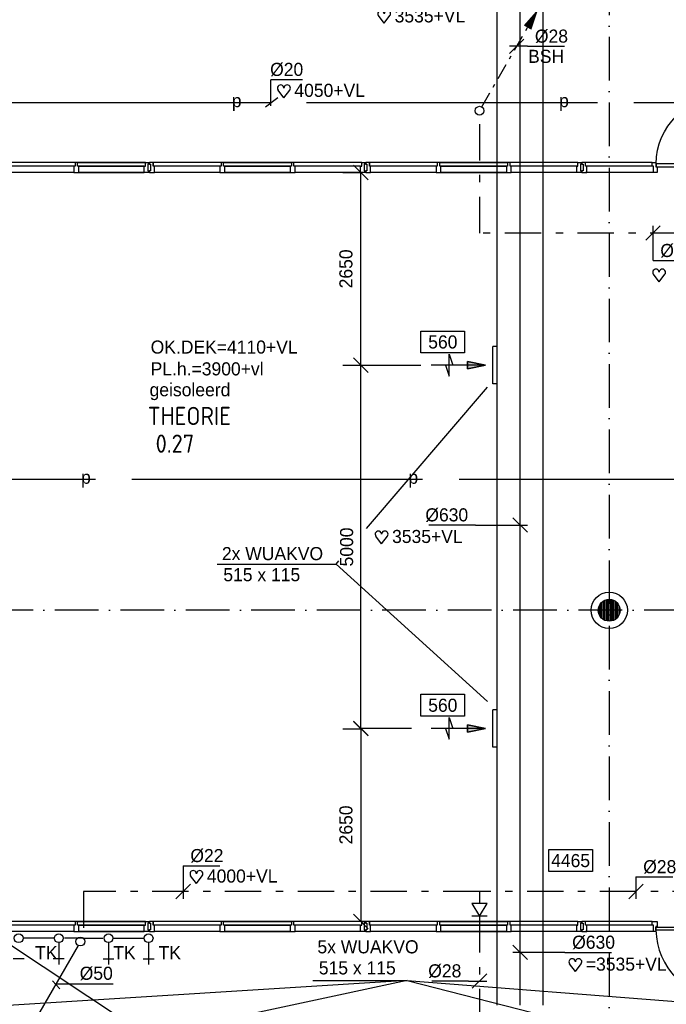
# Model space of a CAD drawing. Extents: x -866131 to -691536, y 173952 to 258052.
# Tile 41 of 160: x -850608 to -841718, y 227601 to 241147. Entities that reach past the tile are written whole.
import ezdxf
from ezdxf.enums import TextEntityAlignment as Align

# ---------------------------------------------------------------- set-up
doc = ezdxf.new("R2010")
doc.units = 0
doc.header["$LTSCALE"] = 100
for name, pattern in [('2322000', [45, 40, -5]), ('2322109', [10, 5, -2, 1, -2]), ('CENTER2', [11.25, 7.5, -1.25, 1.25, -1.25]), ('CENTER4', [5, 3.125, -0.625, 0.625, -0.625]), ('DASHDOT', [9, 6, -1.5, 0, -1.5]), ('LURETOUR', [6, 4, -2])]:
    doc.linetypes.add(name, pattern=pattern)
doc.layers.get('0').update_dxf_attribs({"linetype": 'CONTINUOUS'})
doc.layers.get('DEFPOINTS').update_dxf_attribs({"linetype": 'CONTINUOUS'})
for name, color, linetype in [('AL$1----_ALGEMEEN', 7, 'CONTINUOUS'), ('AL$7----_STRAMIEN', 1, 'DASHDOT'), ('AL$8----_HULPKOLOM', 2, 'CONTINUOUS'), ('AL28----_KONSTRUKTIE', 3, 'CONTINUOUS'), ('AL31----_BUITENKOZ', 7, 'CONTINUOUS'), ('AL32----_BINNENKOZ', 7, 'CONTINUOUS'), ('AL74----_INRSANITAIR', 7, 'CONTINUOUS'), ('ALXAA---_GEWBETON', 12, 'CONTINUOUS'), ('BOUW', 8, 'CONTINUOUS'), ('VOLGNUMMER', 7, 'CONTINUOUS'), ('WL$1----', 4, 'CONTINUOUS'), ('WL524---', 4, 'CONTINUOUS'), ('WL531---', 4, 'CONTINUOUS'), ('WL570---_HARTLIJN', 7, 'CONTINUOUS'), ('WL570---_RETOUR', 3, 'CONTINUOUS'), ('WL570---_TOEVOER', 3, 'CONTINUOUS'), ('WM$1----', 1, 'CONTINUOUS'), ('WM531---', 1, 'CONTINUOUS'), ('WM570---', 1, 'CONTINUOUS')]:
    doc.layers.add(name, color=color, linetype=linetype)
doc.styles.add('BURO-018', font='BUROFONT.shx', dxfattribs={"height": 180})
doc.styles.get("Standard").update_dxf_attribs({"font": 'ISOCP'})
doc.dimstyles.new('STABICAD', dxfattribs={"dimscale": 100, "dimtxt": 1.8, "dimasz": 0, "dimexe": 0, "dimexo": 2.5, "dimgap": 1.5, "dimtad": 0, "dimzin": 0, "dimtxsty": 'BURO-018', "dimtsz": 1, "dimcen": -3, "dimazin": 3, "dimtfac": 1, "dimtofl": 0, "dimtmove": 0, "dimatfit": 3, "dimtvp": 1.055556, "dimtolj": 1, "dimtzin": 0})

# ---------------------------------------------------------------- blocks, each defined once
blk = doc.blocks.new('LDV2121')
at = {"color": 0, "linetype": 'CONTINUOUS'}
blk.add_line((-0.25, -0.43), (-6.75, -11.69), dxfattribs=at)
blk.add_lwpolyline([(-6.75, -11.69, 0, 1, 0), (-5.5, -9.53, 1, 1, 0)], format="xyseb", dxfattribs=at)
blk.add_circle((0, 0), 0.5, dxfattribs=at)
blk = doc.blocks.new('3048311')
at = {"color": 0, "linetype": 'CONTINUOUS'}
for p, q in [((-2.5, 1.5), (0, 0)), ((-2.5, -1.5), (-2.5, 1.5)), ((0, 0), (-2.5, -1.5)), ((0, -1.5), (0, 1.5))]:
    blk.add_line(p, q, dxfattribs=at)
at = {"color": 0, "linetype": 'CONTINUOUS', "style": 'BURO-018', "flags": 1}
blk.add_attdef('CV_MATCODE', (0, 0), '', height=1.8, dxfattribs=at)
blk = doc.blocks.new('LU-ORND')
at = {"color": 0, "linetype": 'CONTINUOUS'}
for p, q in [((-3, 1.5), (-3, -1.5)), ((3, 1.5), (-3, 1.5)), ((3, -1.5), (3, 1.5)), ((-3, -1.5), (3, -1.5))]:
    blk.add_line(p, q, dxfattribs=at)
blk = doc.blocks.new('*U92', base_point=(-10634, 53713))
at = {"layer": 'WM570---', "linetype": 'CONTINUOUS'}
for p, q in [((-10733, 53813), (-10534, 53614)), ((-10019, 53713), (-10734, 53713)), ((-10019, 53713), (-9379, 53713))]:
    blk.add_line(p, q, dxfattribs=at)
at = {"layer": 'WM570---', "linetype": 'CONTINUOUS', "style": 'BURO-018'}
blk.add_text('%%c630', height=180, dxfattribs=at).set_placement((-9919, 53763))
blk = doc.blocks.new('LU-PIJL7')
at = {"color": 0, "linetype": 'CONTINUOUS'}
for p, q in [((0, 0), (-15, 0)), ((-5, -1), (-5, 1)), ((-5, 1), (0, 0)), ((0, 0), (-5, -1))]:
    blk.add_line(p, q, dxfattribs=at)
blk.add_solid([(-5, 1), (-5, -1), (0, 0)], dxfattribs=at)
blk = doc.blocks.new('*U97', base_point=(-10634, 60243))
at = {"layer": 'WM570---', "linetype": 'CONTINUOUS'}
for p, q in [((-10733, 60343), (-10534, 60143)), ((-11249, 60243), (-11888, 60243)), ((-11249, 60243), (-10534, 60243))]:
    blk.add_line(p, q, dxfattribs=at)
at = {"layer": 'WM570---', "linetype": 'CONTINUOUS', "style": 'BURO-018'}
blk.add_text('%%c630', height=180, dxfattribs=at).set_placement((-11349, 60293), align=Align.RIGHT)
blk = doc.blocks.new('LU-PIJL6')
at = {"color": 0, "linetype": 'CONTINUOUS'}
for p, q in [((-5, -1.5), (-5, 1.5)), ((-5, 1.5), (-4.5, 0)), ((0, 0), (-7.5, 0)), ((-5.5, 0), (-5, -1.5)), ((-2.5, -0.5), (-2.5, 0.5)), ((-2.5, 0.5), (0, 0)), ((0, 0), (-2.5, -0.5))]:
    blk.add_line(p, q, dxfattribs=at)
blk.add_solid([(-2.5, 0.5), (-2.5, -0.5), (0, 0)], dxfattribs=at)
blk = doc.blocks.new('HART')
at = {"color": 1}
for q in [(-28.1, 39.5), (51.4, 39.5)]:
    blk.add_line((11.6, -12.9), q, dxfattribs=at)
for centre, start, end in [((-10.5, 52.8), 0, 217.18669), ((33.8, 52.8), 322.81331, 180)]:
    blk.add_arc(centre, 22.1, start, end, dxfattribs=at)
blk = doc.blocks.new('*U206', base_point=(-8871, 55202))
at = {"color": 0, "linetype": 'CONTINUOUS'}
for p, q in [((-8771, 55302), (-8971, 55102)), ((-8871, 55402), (-8871, 55102)), ((-8871, 55402), (-8364, 55402))]:
    blk.add_line(p, q, dxfattribs=at)
at = {"color": 0, "linetype": 'CONTINUOUS', "style": 'BURO-018'}
blk.add_text('%%C28', height=180, dxfattribs=at).set_placement((-8771, 55452))
blk = doc.blocks.new('LU-1D-K-276')
at = {"color": 0, "linetype": 'CONTINUOUS'}
for p, q in [((-0.5, 315), (0.5, 315)), ((-0.5, -315), (0.5, -315))]:
    blk.add_line(p, q, dxfattribs=at)
at = {"layer": 'WL570---_HARTLIJN', "linetype": 'CENTER2'}
blk.add_line((-0.5, 0), (0.5, 0), dxfattribs=at)
blk = doc.blocks.new('LDV1109')
at = {"color": 0, "linetype": 'CONTINUOUS'}
for p, q in [((5.87, 10.18), (6.75, 11.69)), ((5.31, 9.2), (5.5, 9.53)), ((4, 6.93), (4.94, 8.55)), ((3.44, 5.95), (3.62, 6.28)), ((2.12, 3.68), (3.06, 5.3)), ((1.56, 2.71), (1.75, 3.03)), ((0.25, 0.43), (1.19, 2.06))]:
    blk.add_line(p, q, dxfattribs=at)
blk.add_lwpolyline([(6.75, 11.69, 0, 1, 0), (5.5, 9.53, 1, 1, 0)], format="xyseb", dxfattribs=at)
blk.add_circle((0, 0), 0.5, dxfattribs=at)
blk = doc.blocks.new('*D338')
at = {"color": 0, "linetype": 'BYBLOCK'}
for p, q in [((-11856, 57345), (-12056, 57545)), ((-11258, 57445), (-11956, 57445)), ((-11956, 57445), (-11956, 54789)), ((-11856, 54689), (-12056, 54889)), ((-11258, 54789), (-11956, 54789))]:
    blk.add_line(p, q, dxfattribs=at)
at = {"layer": 'DEFPOINTS', "color": 0, "linetype": 'BYBLOCK'}
for p in [(-11008, 57445), (-11956, 54789), (-11008, 54789)]:
    blk.add_point(p, dxfattribs=at)
at = {"color": 0, "linetype": 'BYBLOCK', "insert": (-12161, 56117), "char_height": 180, "attachment_point": 5, "rotation": 90, "style": 'BURO-018'}
blk.add_mtext('\\A1;2650', dxfattribs=at)
blk = doc.blocks.new('*D339')
at = {"color": 0, "linetype": 'BYBLOCK'}
for p, q in [((-12723, 62341), (-12923, 62541)), ((-13073, 62441), (-12823, 62441)), ((-12823, 57441), (-12823, 62441)), ((-13073, 57441), (-12823, 57441)), ((-12723, 57341), (-12923, 57541))]:
    blk.add_line(p, q, dxfattribs=at)
at = {"layer": 'DEFPOINTS', "color": 0, "linetype": 'BYBLOCK'}
for p in [(-12823, 62441), (-12823, 62441), (-12823, 57441)]:
    blk.add_point(p, dxfattribs=at)
at = {"color": 0, "linetype": 'BYBLOCK', "insert": (-13019, 59941), "char_height": 180, "attachment_point": 5, "rotation": 90, "style": 'BURO-018'}
blk.add_mtext('\\A1;5000', dxfattribs=at)
blk = doc.blocks.new('*D340')
at = {"color": 0, "linetype": 'BYBLOCK'}
for p, q in [((-11856, 64993), (-12056, 65193)), ((-12206, 65093), (-11956, 65093)), ((-11956, 62441), (-11956, 65093)), ((-11856, 62341), (-12056, 62541)), ((-12206, 62441), (-11956, 62441))]:
    blk.add_line(p, q, dxfattribs=at)
at = {"layer": 'DEFPOINTS', "color": 0, "linetype": 'BYBLOCK'}
for p in [(-11956, 65093), (-11956, 65093), (-11956, 62441)]:
    blk.add_point(p, dxfattribs=at)
at = {"color": 0, "linetype": 'BYBLOCK', "insert": (-12161, 63767), "char_height": 180, "attachment_point": 5, "rotation": 90, "style": 'BURO-018'}
blk.add_mtext('\\A1;2650', dxfattribs=at)
blk = doc.blocks.new('*U407', base_point=(-15268, 55202))
at = {"color": 0, "linetype": 'CONTINUOUS'}
for p, q in [((-15268, 55555), (-15268, 55102)), ((-15268, 55555), (-14764, 55555)), ((-15168, 55302), (-15368, 55102))]:
    blk.add_line(p, q, dxfattribs=at)
at = {"color": 0, "linetype": 'CONTINUOUS', "style": 'BURO-018'}
blk.add_text('%%C22', height=180, dxfattribs=at).set_placement((-15168, 55605))
blk = doc.blocks.new('*U409', base_point=(-8807, 64260))
at = {"color": 0, "linetype": 'CONTINUOUS'}
for p, q in [((-8707, 64360), (-8907, 64160)), ((-8807, 63880), (-8807, 64360)), ((-8807, 63880), (-8301, 63880))]:
    blk.add_line(p, q, dxfattribs=at)
at = {"color": 0, "linetype": 'CONTINUOUS', "style": 'BURO-018'}
blk.add_text('%%C28', height=180, dxfattribs=at).set_placement((-8707, 63930))
blk = doc.blocks.new('*U487', base_point=(-843775, 240781))
at = {"color": 0, "linetype": 'CONTINUOUS'}
for p, q in [((-843675, 240881), (-843875, 240681)), ((-843625, 240781), (-843875, 240781)), ((-843625, 240781), (-843118, 240781))]:
    blk.add_line(p, q, dxfattribs=at)
at = {"color": 0, "linetype": 'CONTINUOUS', "style": 'BURO-018'}
blk.add_text('%%C28', height=180, dxfattribs=at).set_placement((-843525, 240831))
blk = doc.blocks.new('*U488', base_point=(-844286, 227921))
at = {"color": 0, "linetype": 'CONTINUOUS'}
for p, q in [((-844186, 228021), (-844386, 227821)), ((-844436, 227921), (-844942, 227921)), ((-844436, 227921), (-844186, 227921))]:
    blk.add_line(p, q, dxfattribs=at)
at = {"color": 0, "linetype": 'CONTINUOUS', "style": 'BURO-018'}
blk.add_text('%%C28', height=180, dxfattribs=at).set_placement((-844536, 227971), align=Align.RIGHT)
blk = doc.blocks.new('2322000-3')
at = {"layer": 'WM$1----', "color": 0, "style": 'BURO-018'}
for p in [(-847625, 240006), (-843125, 240006), (-849697, 234825), (-845197, 234825)]:
    blk.add_text('p', height=180, dxfattribs=at).set_placement(p, align=Align.MIDDLE)

msp = doc.modelspace()

# ---------------------------------------------------------------- linework, layer by layer
at = {"color": 8, "linetype": 'CONTINUOUS'}
msp.add_lwpolyline([(-841858.826, 239163.589, -0.408723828), (-840928.826, 240093.589), (-840928.826, 239163.589)], format="xyb", dxfattribs=at)
at = {"color": 2, "linetype": 'CONTINUOUS'}
for centre in [(-850622.354, 228510.114), (-850071.301, 228510.114), (-849387.148, 228510.114), (-848836.095, 228510.114)]:
    msp.add_circle(centre, 60.75, dxfattribs=at)
at = {"color": 8, "linetype": 'CONTINUOUS'}
msp.add_arc((-840921.011, 228630.682), 938.857, 180.5379912, 269.4620088, dxfattribs=at)
at = {"layer": 'AL$1----_ALGEMEEN', "color": 8}
msp.add_line((-833565.326, 217010.397), (-851026.336, 228608.866), dxfattribs=at)
at = {"layer": 'AL$7----_STRAMIEN', "color": 1}
for points in [[(-842502.826, 252610.366), (-842502.826, 212021.228)], [(-719909.644, 233021.228), (-863263.924, 233021.228)]]:
    msp.add_lwpolyline(points, dxfattribs=at)
at = {"layer": 'AL$8----_HULPKOLOM', "color": 8}
msp.add_circle((-842502.65, 233021.228), 250, dxfattribs=at)
at = {"layer": 'AL28----_KONSTRUKTIE', "color": 8}
msp.add_circle((-842502.65, 233021.228), 150, dxfattribs=at)
at = {"layer": 'AL31----_BUITENKOZ', "color": 8, "linetype": 'CONTINUOUS'}
for p, q in [((-841858.826, 239163.589), (-841858.826, 239122.589)), ((-840928.826, 239163.589), (-841858.826, 239163.589)), ((-841858.826, 239122.589), (-840928.826, 239122.589)), ((-841859.826, 228621.866), (-841859.826, 228662.866)), ((-841859.826, 228662.866), (-840929.826, 228662.866)), ((-840929.826, 228621.866), (-841859.826, 228621.866))]:
    msp.add_line(p, q, dxfattribs=at)
at = {"layer": 'AL32----_BINNENKOZ', "color": 8}
for p, q in [((-848823.826, 239183.589), (-848823.826, 239158.589)), ((-848773.826, 239183.589), (-848823.826, 239183.589)), ((-848823.826, 239158.589), (-848807.826, 239158.589)), ((-848807.826, 239158.589), (-848807.826, 239066.589)), ((-848773.826, 239183.589), (-848773.826, 239132.589)), ((-847839.326, 239183.589), (-848773.826, 239183.589)), ((-848773.826, 239132.589), (-848773.826, 239183.589)), ((-848756.826, 239132.589), (-848773.826, 239132.589)), ((-847856.326, 239132.589), (-848756.826, 239132.589)), ((-848756.826, 239044.589), (-848756.826, 239132.589)), ((-847839.326, 239132.589), (-847856.326, 239132.589)), ((-847856.326, 239132.589), (-847856.326, 239044.589)), ((-847839.326, 239183.589), (-847839.326, 239132.589)), ((-847806.326, 239183.589), (-847839.326, 239183.589)), ((-846872.326, 239183.589), (-847806.326, 239183.589)), ((-847806.326, 239132.589), (-847806.326, 239183.589)), ((-847806.326, 239183.589), (-846872.326, 239183.589)), ((-847789.326, 239132.589), (-847806.326, 239132.589)), ((-846889.326, 239132.589), (-847789.326, 239132.589)), ((-847789.326, 239044.589), (-847789.326, 239132.589)), ((-847789.326, 239132.589), (-846889.326, 239132.589)), ((-846872.326, 239132.589), (-846889.326, 239132.589)), ((-846889.326, 239132.589), (-846889.326, 239044.589)), ((-846872.326, 239183.589), (-846872.326, 239132.589)), ((-846839.326, 239183.589), (-846872.326, 239183.589)), ((-845905.826, 239183.589), (-846839.326, 239183.589)), ((-846839.326, 239132.589), (-846839.326, 239183.589)), ((-846822.326, 239132.589), (-846839.326, 239132.589)), ((-845922.826, 239132.589), (-846822.326, 239132.589)), ((-846822.326, 239044.589), (-846822.326, 239132.589)), ((-845922.826, 239044.589), (-845922.826, 239132.589)), ((-845922.826, 239132.589), (-845905.826, 239132.589)), ((-845905.826, 239132.589), (-845905.826, 239183.589)), ((-845905.826, 239183.589), (-845855.826, 239183.589)), ((-845855.826, 239158.589), (-845871.826, 239158.589)), ((-845871.826, 239158.589), (-845871.826, 239066.589)), ((-845855.826, 239183.589), (-845855.826, 239158.589)), ((-845850.826, 239183.589), (-845850.826, 239158.589)), ((-845800.826, 239183.589), (-845850.826, 239183.589)), ((-845850.826, 239158.589), (-845834.826, 239158.589)), ((-845834.826, 239158.589), (-845834.826, 239066.589)), ((-845800.826, 239183.589), (-845800.826, 239132.589)), ((-844866.326, 239183.589), (-845800.826, 239183.589)), ((-845800.826, 239132.589), (-845800.826, 239183.589)), ((-845783.826, 239132.589), (-845800.826, 239132.589)), ((-844883.326, 239132.589), (-845783.826, 239132.589)), ((-845783.826, 239044.589), (-845783.826, 239132.589)), ((-844866.326, 239132.589), (-844883.326, 239132.589)), ((-844883.326, 239132.589), (-844883.326, 239044.589)), ((-844866.326, 239183.589), (-844866.326, 239132.589)), ((-844833.326, 239183.589), (-844866.326, 239183.589)), ((-843899.326, 239183.589), (-844833.326, 239183.589)), ((-844833.326, 239132.589), (-844833.326, 239183.589)), ((-844833.326, 239183.589), (-843899.326, 239183.589)), ((-844816.326, 239132.589), (-844833.326, 239132.589)), ((-843916.326, 239132.589), (-844816.326, 239132.589)), ((-844816.326, 239044.589), (-844816.326, 239132.589)), ((-844816.326, 239132.589), (-843916.326, 239132.589)), ((-843899.326, 239132.589), (-843916.326, 239132.589)), ((-843916.326, 239132.589), (-843916.326, 239044.589)), ((-843899.326, 239183.589), (-843899.326, 239132.589)), ((-843866.326, 239183.589), (-843899.326, 239183.589)), ((-842932.826, 239183.589), (-843866.326, 239183.589)), ((-843866.326, 239132.589), (-843866.326, 239183.589)), ((-843849.326, 239132.589), (-843866.326, 239132.589)), ((-842949.826, 239132.589), (-843849.326, 239132.589)), ((-843849.326, 239044.589), (-843849.326, 239132.589)), ((-842949.826, 239044.589), (-842949.826, 239132.589)), ((-842949.826, 239132.589), (-842932.826, 239132.589)), ((-842932.826, 239132.589), (-842932.826, 239183.589)), ((-842932.826, 239183.589), (-842882.826, 239183.589)), ((-842882.826, 239158.589), (-842898.826, 239158.589)), ((-842898.826, 239158.589), (-842898.826, 239066.589)), ((-842882.826, 239183.589), (-842882.826, 239158.589)), ((-842877.826, 239183.589), (-842877.826, 239158.589)), ((-842827.826, 239183.589), (-842877.826, 239183.589)), ((-842877.826, 239158.589), (-842861.826, 239158.589)), ((-842861.826, 239158.589), (-842861.826, 239066.589)), ((-841910.326, 239183.589), (-842827.826, 239183.589)), ((-842827.826, 239132.589), (-842827.826, 239183.589)), ((-842810.826, 239132.589), (-842827.826, 239132.589)), ((-841910.326, 239132.589), (-842810.826, 239132.589)), ((-842810.826, 239044.589), (-842810.826, 239132.589)), ((-841910.826, 239183.589), (-841860.826, 239183.589)), ((-841910.826, 239132.589), (-841910.826, 239183.589)), ((-841893.826, 239132.589), (-841910.826, 239132.589)), ((-841893.826, 239044.589), (-841893.826, 239132.589)), ((-841860.826, 239183.589), (-841860.826, 239120.589)), ((-841860.826, 239120.589), (-841843.826, 239120.589)), ((-841843.826, 239120.589), (-841843.826, 239044.589)), ((-848807.826, 239066.589), (-848823.826, 239066.589)), ((-848823.826, 239066.589), (-848823.826, 239044.589)), ((-848823.826, 239044.589), (-848756.826, 239044.589)), ((-847856.326, 239044.589), (-848756.825, 239044.589)), ((-847856.326, 239044.589), (-847789.326, 239044.589)), ((-846889.326, 239044.589), (-847789.326, 239044.589)), ((-847789.326, 239044.589), (-846889.326, 239044.589)), ((-846889.326, 239044.589), (-847789.326, 239044.589)), ((-847789.326, 239044.589), (-846889.326, 239044.589)), ((-846889.326, 239044.589), (-846822.326, 239044.589)), ((-845922.826, 239044.589), (-846822.326, 239044.589)), ((-845922.826, 239044.589), (-846822.326, 239044.589)), ((-845855.826, 239044.589), (-845922.826, 239044.589)), ((-845871.826, 239066.589), (-845855.826, 239066.589)), ((-845855.826, 239066.589), (-845855.826, 239044.589)), ((-845834.826, 239066.589), (-845850.826, 239066.589)), ((-845850.826, 239066.589), (-845850.826, 239044.589)), ((-845850.826, 239044.589), (-845783.826, 239044.589)), ((-844883.326, 239044.589), (-845783.825, 239044.589)), ((-844883.326, 239044.589), (-844816.326, 239044.589)), ((-843916.326, 239044.589), (-844816.326, 239044.589)), ((-844816.326, 239044.589), (-843916.326, 239044.589)), ((-843916.326, 239044.589), (-844816.326, 239044.589)), ((-844816.326, 239044.589), (-843916.326, 239044.589)), ((-843916.326, 239044.589), (-843849.326, 239044.589)), ((-842949.826, 239044.589), (-843849.326, 239044.589)), ((-842949.826, 239044.589), (-843849.326, 239044.589)), ((-842882.826, 239044.589), (-842949.826, 239044.589)), ((-842898.826, 239066.589), (-842882.826, 239066.589)), ((-842882.826, 239066.589), (-842882.826, 239044.589)), ((-842861.826, 239066.589), (-842877.826, 239066.589)), ((-842877.826, 239066.589), (-842877.826, 239044.589)), ((-842877.826, 239044.589), (-842810.826, 239044.589)), ((-841893.826, 239044.589), (-842827.826, 239044.589)), ((-841843.826, 239044.589), (-841893.826, 239044.589)), ((-848823.826, 228740.866), (-848823.826, 228715.866)), ((-848773.826, 228740.866), (-848823.826, 228740.866)), ((-848823.826, 228715.866), (-848807.826, 228715.866)), ((-848807.826, 228715.866), (-848807.826, 228623.866)), ((-848773.826, 228740.866), (-848773.826, 228689.866)), ((-847839.326, 228740.866), (-848773.826, 228740.866)), ((-848773.826, 228689.866), (-848773.826, 228740.866)), ((-848756.826, 228689.866), (-848773.826, 228689.866)), ((-847856.326, 228689.866), (-848756.826, 228689.866)), ((-848756.826, 228601.866), (-848756.826, 228689.866)), ((-847839.326, 228689.866), (-847856.326, 228689.866)), ((-847856.326, 228689.866), (-847856.326, 228601.866)), ((-847839.326, 228740.866), (-847839.326, 228689.866)), ((-847806.326, 228740.866), (-847839.326, 228740.866)), ((-846872.326, 228740.866), (-847806.326, 228740.866)), ((-847806.326, 228689.866), (-847806.326, 228740.866)), ((-847806.326, 228740.866), (-846872.326, 228740.866)), ((-847789.326, 228689.866), (-847806.326, 228689.866)), ((-846889.326, 228689.866), (-847789.326, 228689.866)), ((-847789.326, 228601.866), (-847789.326, 228689.866)), ((-847789.326, 228689.866), (-846889.326, 228689.866)), ((-846872.326, 228689.866), (-846889.326, 228689.866)), ((-846889.326, 228689.866), (-846889.326, 228601.866)), ((-846872.326, 228740.866), (-846872.326, 228689.866)), ((-846839.326, 228740.866), (-846872.326, 228740.866)), ((-845905.826, 228740.866), (-846839.326, 228740.866)), ((-846839.326, 228689.866), (-846839.326, 228740.866)), ((-846822.326, 228689.866), (-846839.326, 228689.866)), ((-845922.826, 228689.866), (-846822.326, 228689.866)), ((-846822.326, 228601.866), (-846822.326, 228689.866)), ((-845922.826, 228601.866), (-845922.826, 228689.866)), ((-845922.826, 228689.866), (-845905.826, 228689.866)), ((-845905.826, 228689.866), (-845905.826, 228740.866)), ((-845905.826, 228740.866), (-845855.826, 228740.866)), ((-845855.826, 228715.866), (-845871.826, 228715.866)), ((-845871.826, 228715.866), (-845871.826, 228623.866)), ((-845855.826, 228740.866), (-845855.826, 228715.866)), ((-845850.826, 228740.866), (-845850.826, 228715.866)), ((-845800.826, 228740.866), (-845850.826, 228740.866)), ((-845850.826, 228715.866), (-845834.826, 228715.866)), ((-845834.826, 228715.866), (-845834.826, 228623.866)), ((-845800.826, 228740.866), (-845800.826, 228689.866)), ((-844866.326, 228740.866), (-845800.826, 228740.866)), ((-845800.826, 228689.866), (-845800.826, 228740.866)), ((-845783.826, 228689.866), (-845800.826, 228689.866)), ((-844883.326, 228689.866), (-845783.826, 228689.866)), ((-845783.826, 228601.866), (-845783.826, 228689.866)), ((-844866.326, 228689.866), (-844883.326, 228689.866)), ((-844883.326, 228689.866), (-844883.326, 228601.866)), ((-844866.326, 228740.866), (-844866.326, 228689.866)), ((-844833.326, 228740.866), (-844866.326, 228740.866)), ((-843899.326, 228740.866), (-844833.326, 228740.866)), ((-844833.326, 228689.866), (-844833.326, 228740.866)), ((-844833.326, 228740.866), (-843899.326, 228740.866)), ((-844816.326, 228689.866), (-844833.326, 228689.866)), ((-843916.326, 228689.866), (-844816.326, 228689.866)), ((-844816.326, 228601.866), (-844816.326, 228689.866)), ((-844816.326, 228689.866), (-843916.326, 228689.866)), ((-843899.326, 228689.866), (-843916.326, 228689.866)), ((-843916.326, 228689.866), (-843916.326, 228601.866)), ((-843899.326, 228740.866), (-843899.326, 228689.866)), ((-843866.326, 228740.866), (-843899.326, 228740.866)), ((-842932.826, 228740.866), (-843866.326, 228740.866)), ((-843866.326, 228689.866), (-843866.326, 228740.866)), ((-843849.326, 228689.866), (-843866.326, 228689.866)), ((-842949.826, 228689.866), (-843849.326, 228689.866)), ((-843849.326, 228601.866), (-843849.326, 228689.866)), ((-842949.826, 228601.866), (-842949.826, 228689.866)), ((-842949.826, 228689.866), (-842932.826, 228689.866)), ((-842932.826, 228689.866), (-842932.826, 228740.866)), ((-842932.826, 228740.866), (-842882.826, 228740.866)), ((-842882.826, 228715.866), (-842898.826, 228715.866)), ((-842898.826, 228715.866), (-842898.826, 228623.866)), ((-842882.826, 228740.866), (-842882.826, 228715.866)), ((-842877.826, 228740.866), (-842877.826, 228715.866)), ((-842827.826, 228740.866), (-842877.826, 228740.866)), ((-842877.826, 228715.866), (-842861.826, 228715.866)), ((-842861.826, 228715.866), (-842861.826, 228623.866)), ((-841910.326, 228740.866), (-842827.826, 228740.866)), ((-842827.826, 228689.866), (-842827.826, 228740.866)), ((-842810.826, 228689.866), (-842827.826, 228689.866)), ((-841910.326, 228689.866), (-842810.826, 228689.866)), ((-842810.826, 228601.866), (-842810.826, 228689.866)), ((-841910.826, 228740.866), (-841843.826, 228740.866)), ((-841910.826, 228689.866), (-841910.826, 228740.866)), ((-841893.826, 228689.866), (-841910.826, 228689.866)), ((-841893.826, 228601.866), (-841893.826, 228689.866)), ((-841843.826, 228669.145), (-841863.904, 228669.145)), ((-841863.904, 228669.145), (-841863.904, 228601.866)), ((-841843.826, 228740.866), (-841843.826, 228669.145)), ((-848807.826, 228623.866), (-848823.826, 228623.866)), ((-848823.826, 228623.866), (-848823.826, 228601.866)), ((-848823.826, 228601.866), (-848756.826, 228601.866)), ((-847856.326, 228601.866), (-848756.825, 228601.866)), ((-847856.326, 228601.866), (-847789.326, 228601.866)), ((-846889.326, 228601.866), (-847789.326, 228601.866)), ((-847789.326, 228601.866), (-846889.326, 228601.866)), ((-846889.326, 228601.866), (-847789.326, 228601.866)), ((-847789.326, 228601.866), (-846889.326, 228601.866)), ((-846889.326, 228601.866), (-846822.326, 228601.866)), ((-845922.826, 228601.866), (-846822.326, 228601.866)), ((-845922.826, 228601.866), (-846822.326, 228601.866)), ((-845855.826, 228601.866), (-845922.826, 228601.866)), ((-845871.826, 228623.866), (-845855.826, 228623.866)), ((-845855.826, 228623.866), (-845855.826, 228601.866)), ((-845834.826, 228623.866), (-845850.826, 228623.866)), ((-845850.826, 228623.866), (-845850.826, 228601.866)), ((-845850.826, 228601.866), (-845783.826, 228601.866)), ((-844883.326, 228601.866), (-845783.825, 228601.866)), ((-844883.326, 228601.866), (-844816.326, 228601.866)), ((-843916.326, 228601.866), (-844816.326, 228601.866)), ((-844816.326, 228601.866), (-843916.326, 228601.866)), ((-843916.326, 228601.866), (-844816.326, 228601.866)), ((-844816.326, 228601.866), (-843916.326, 228601.866)), ((-843916.326, 228601.866), (-843849.326, 228601.866)), ((-842949.826, 228601.866), (-843849.326, 228601.866)), ((-842949.826, 228601.866), (-843849.326, 228601.866)), ((-842882.826, 228601.866), (-842949.826, 228601.866)), ((-842898.826, 228623.866), (-842882.826, 228623.866)), ((-842882.826, 228623.866), (-842882.826, 228601.866)), ((-842861.826, 228623.866), (-842877.826, 228623.866)), ((-842877.826, 228623.866), (-842877.826, 228601.866)), ((-842877.826, 228601.866), (-842810.826, 228601.866)), ((-841893.826, 228601.866), (-842827.826, 228601.866)), ((-841863.904, 228601.866), (-841893.826, 228601.866))]:
    msp.add_line(p, q, dxfattribs=at)
for points in [[(-849845.826, 239183.589), (-850780.326, 239183.589)], [(-849862.826, 239132.589), (-850763.326, 239132.589)], [(-849845.826, 239183.589), (-849845.826, 239132.589), (-849862.826, 239132.589), (-849862.826, 239044.589), (-849795.826, 239044.589), (-849795.826, 239132.589), (-849812.826, 239132.589), (-849812.826, 239183.589), (-849845.826, 239183.589)], [(-848878.826, 239183.589), (-849812.826, 239183.589)], [(-849812.826, 239183.589), (-848878.826, 239183.589)], [(-848895.826, 239132.589), (-849795.826, 239132.589)], [(-849795.826, 239132.589), (-848895.826, 239132.589)], [(-848828.826, 239183.589), (-848828.826, 239158.589), (-848844.826, 239158.589), (-848844.826, 239066.589), (-848828.826, 239066.589), (-848828.826, 239044.589), (-848895.826, 239044.589), (-848895.826, 239132.589), (-848878.826, 239132.589), (-848878.826, 239183.589), (-848828.826, 239183.589)], [(-849862.826, 239044.589), (-850763.325, 239044.589)], [(-848895.826, 239044.589), (-849795.826, 239044.589)], [(-849795.826, 239044.589), (-848895.826, 239044.589)], [(-848895.826, 239044.589), (-849795.826, 239044.589)], [(-849795.826, 239044.589), (-848895.826, 239044.589)], [(-849845.826, 228740.866), (-850780.326, 228740.866)], [(-849862.826, 228689.866), (-850763.326, 228689.866)], [(-849845.826, 228740.866), (-849845.826, 228689.866), (-849862.826, 228689.866), (-849862.826, 228601.866), (-849795.826, 228601.866), (-849795.826, 228689.866), (-849812.826, 228689.866), (-849812.826, 228740.866), (-849845.826, 228740.866)], [(-848878.826, 228740.866), (-849812.826, 228740.866)], [(-849812.826, 228740.866), (-848878.826, 228740.866)], [(-848895.826, 228689.866), (-849795.826, 228689.866)], [(-849795.826, 228689.866), (-848895.826, 228689.866)], [(-848828.826, 228740.866), (-848828.826, 228715.866), (-848844.826, 228715.866), (-848844.826, 228623.866), (-848828.826, 228623.866), (-848828.826, 228601.866), (-848895.826, 228601.866), (-848895.826, 228689.866), (-848878.826, 228689.866), (-848878.826, 228740.866), (-848828.826, 228740.866)], [(-849862.826, 228601.866), (-850763.325, 228601.866)], [(-848895.826, 228601.866), (-849795.826, 228601.866)], [(-849795.826, 228601.866), (-848895.826, 228601.866)], [(-848895.826, 228601.866), (-849795.826, 228601.866)], [(-849795.826, 228601.866), (-848895.826, 228601.866)]]:
    msp.add_lwpolyline(points, dxfattribs=at)
at = {"layer": 'AL74----_INRSANITAIR', "color": 2, "linetype": 'CONTINUOUS'}
for points in [[(-850071.301, 228449.364), (-850071.301, 228149.364)], [(-849387.148, 228449.364), (-849387.148, 228149.364)], [(-848836.095, 228449.364), (-848836.095, 228149.364)], [(-850547.354, 228224.364), (-850697.354, 228224.364)], [(-849996.301, 228224.364), (-850146.301, 228224.364)], [(-849462.148, 228224.364), (-849312.148, 228224.364)], [(-848911.095, 228224.364), (-848761.095, 228224.364)]]:
    msp.add_lwpolyline(points, dxfattribs=at)
at = {"layer": 'ALXAA---_GEWBETON', "color": 8}
for p, q in [((-842602.65, 232909.424), (-842602.65, 233133.031)), ((-842582.65, 232894.342), (-842582.65, 233148.113)), ((-842562.65, 232883.75), (-842562.65, 233158.705)), ((-842542.65, 232876.659), (-842542.65, 233165.796)), ((-842522.65, 232872.567), (-842522.65, 233169.888)), ((-842502.65, 232871.228), (-842502.65, 233171.228)), ((-842482.65, 232872.567), (-842482.65, 233169.888)), ((-842462.65, 232876.659), (-842462.65, 233165.796)), ((-842442.65, 232883.75), (-842442.65, 233158.705)), ((-842422.65, 232894.342), (-842422.65, 233148.113)), ((-842402.65, 232909.424), (-842402.65, 233133.031)), ((-842642.65, 232967.376), (-842642.65, 233075.079)), ((-842622.65, 232931.228), (-842622.65, 233111.228)), ((-842382.65, 232931.228), (-842382.65, 233111.228)), ((-842362.65, 232967.376), (-842362.65, 233075.079))]:
    msp.add_line(p, q, dxfattribs=at)
at = {"layer": 'WL$1----', "color": 1}
for p, q in [((-847154.471, 239960.763), (-847154.471, 240320.345)), ((-846720.646, 240320.345), (-847154.471, 240320.345)), ((-847228.539, 239950.188), (-847059.241, 240077.099))]:
    msp.add_line(p, q, dxfattribs=at)
at = {"layer": 'WL$1----', "linetype": '2322000'}
for p, q in [((-851165.703, 240005.711), (-839583.603, 240005.711)), ((-858068.094, 234825.124), (-832325.18, 234825.124))]:
    msp.add_line(p, q, dxfattribs=at)
at = {"layer": 'WL531---', "linetype": '2322109'}
for p, q in [((-844280.999, 238211.748), (-844280.999, 239854.587)), ((-840438.16, 238211.748), (-844280.999, 238211.748)), ((-844286.102, 229154.15), (-849729.224, 229154.15)), ((-849729.224, 229154.15), (-849729.224, 228510.114)), ((-840132.287, 229154.15), (-844286.102, 229154.15)), ((-844286.102, 229154.15), (-844286.102, 228988.146)), ((-844286.102, 228813.146), (-844286.102, 224702.412)), ((-850130.674, 228510.114), (-850553.705, 228510.114)), ((-849729.224, 228510.114), (-849991.52, 228510.114)), ((-849729.224, 228510.114), (-849466.929, 228510.114)), ((-849327.775, 228510.114), (-848904.744, 228510.114))]:
    msp.add_line(p, q, dxfattribs=at)
at = {"layer": 'WL570---_HARTLIJN', "color": 1, "linetype": 'CONTINUOUS'}
for p, q in [((-850154.944, 227925.548), (-850055.757, 227814.017)), ((-849324.254, 227875.978), (-850117.749, 227875.978))]:
    msp.add_line(p, q, dxfattribs=at)
at = {"layer": 'WM570---', "color": 3}
for p, q in [((-844042.278, 236652.089), (-844102.086, 236652.089)), ((-844102.086, 236137.089), (-844102.086, 236652.089)), ((-844042.278, 236137.089), (-844102.086, 236137.089)), ((-844102.086, 231138.986), (-844102.086, 231653.986)), ((-844042.278, 231653.986), (-844102.086, 231653.986)), ((-844042.278, 231138.986), (-844102.086, 231138.986))]:
    msp.add_line(p, q, dxfattribs=at)
at = {"layer": 'WM570---'}
for p, q in [((-846167.137, 236392.728), (-845090.761, 236392.728)), ((-845838.911, 234146.936), (-844177.283, 236088.957)), ((-846258.853, 233656.13), (-846218.288, 233703.541)), ((-847892.085, 233656.13), (-846258.853, 233656.13)), ((-846258.853, 233656.13), (-844177.283, 231767.488)), ((-845282.862, 227927.32), (-854406.788, 227355.758)), ((-845282.862, 227927.32), (-848539.632, 227231.506)), ((-846575.627, 227927.32), (-845282.862, 227927.32)), ((-845282.862, 227927.32), (-842747.06, 227281.208)), ((-845282.862, 227927.32), (-836606.435, 227256.357))]:
    msp.add_line(p, q, dxfattribs=at)

# ---------------------------------------------------------------- block references
at = {"layer": 'WL524---', "color": 2, "xscale": 121.5, "yscale": 121.5, "zscale": 121.5}
msp.add_blockref('LDV2121', (-849774.336, 228463.866), dxfattribs=at)
at = {"layer": 'WL531---', "color": 2, "xscale": 120, "yscale": 120, "zscale": 120}
msp.add_blockref('LDV1109', (-844286.102, 239894.93), dxfattribs=at)
at = {"layer": 'WL531---', "color": 2, "xscale": -70, "yscale": 70, "zscale": 70, "rotation": 89.99999999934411}
msp.add_blockref('3048311', (-844286.102, 228813.146), dxfattribs=at)
at = {"layer": 'WL570---_RETOUR', "linetype": 'LURETOUR', "xscale": 16342.85018354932, "rotation": 90.00000000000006}
msp.add_blockref('LU-1D-K-276', (-843727.278, 235758.917), dxfattribs=at)
at = {"layer": 'WL570---_RETOUR'}
for name, p, xscale, yscale, zscale in [('HART', (-845620.035, 241123.554), 2, 2, 2), ('HART', (-846998.66, 240099.815), 2, 2, 2), ('HART', (-841839.851, 237565.969), 2, 2, 2), ('LU-PIJL6', (-844202.984, 236394.589), 100, 100, 100), ('HART', (-845655.459, 233961.876), 2, 2, 2), ('LU-PIJL6', (-844202.984, 231396.486), 100, 100, 100), ('HART', (-848201.461, 229290.04), 2, 2, 2), ('HART', (-842991.664, 228078.191), 2, 2, 2)]:
    msp.add_blockref(name, p, dxfattribs=dict(at, xscale=xscale, yscale=yscale, zscale=zscale))
at = {"layer": 'WL570---_TOEVOER', "color": 1, "xscale": -50, "yscale": 50, "zscale": 50, "rotation": 180}
for p in [(-844202.984, 236394.589), (-844202.984, 231396.486)]:
    msp.add_blockref('LU-PIJL7', p, dxfattribs=at)
at = {"layer": 'WM$1----'}
msp.add_blockref('2322000-3', (0, 0), dxfattribs=at)
at = {"layer": 'WM531---'}
for name, p in [('*U487', (-843774.638, 240780.812)), ('*U409', (-841900.659, 238211.748)), ('*U407', (-848361.778, 229154.15)), ('*U206', (-842135.54, 229154.15)), ('*U488', (-844286.102, 227921.137))]:
    msp.add_blockref(name, p, dxfattribs=at)
at = {"layer": 'WM570---'}
ref = msp.add_blockref('LU-ORND', (-844790.981, 236713.528), dxfattribs=dict(at, xscale=-100, yscale=100, zscale=100, rotation=180))
ref.add_attrib('LU_TEXT1', '560', dxfattribs={"layer": '0', "color": 1, "linetype": 'CONTINUOUS', "height": 180, "style": 'BURO-018'}).set_placement((-844790.981, 236713.528), align=Align.MIDDLE)
for name, p in [('*U97', (-843727.278, 234194.729)), ('*U92', (-843727.278, 228315.253))]:
    msp.add_blockref(name, p, dxfattribs=at)
ref = msp.add_blockref('LU-ORND', (-844790.981, 231715.425), dxfattribs=dict(at, xscale=-100, yscale=100, zscale=100, rotation=180))
ref.add_attrib('LU_TEXT1', '560', dxfattribs={"layer": '0', "color": 1, "linetype": 'CONTINUOUS', "height": 180, "style": 'BURO-018'}).set_placement((-844790.981, 231715.425), align=Align.MIDDLE)
ref = msp.add_blockref('LU-ORND', (-843033.945, 229578.558), dxfattribs=dict(at, xscale=-100, yscale=100, zscale=100, rotation=180))
ref.add_attrib('LU_TEXT1', '4465', dxfattribs={"layer": '0', "color": 1, "linetype": 'CONTINUOUS', "height": 180, "style": 'BURO-018'}).set_placement((-843033.945, 229578.558), align=Align.MIDDLE)

# ---------------------------------------------------------------- texts
at = {"layer": 'BOUW', "color": 1, "style": 'BURO-018'}
for s, p in [('OK.DEK=4110+VL', (-848807.721, 236553.142)), ('PL.h.=3900+vl', (-848807.721, 236253.142)), ('geisoleerd', (-848822.255, 235965.993)), ('2x WUAKVO', (-847827.692, 233711.518)), ('515 x 115', (-847808.462, 233421.475)), ('TK', (-850396.455, 228220.882)), ('TK', (-849322.181, 228220.882)), ('TK', (-848698.768, 228220.882)), ('5x WUAKVO', (-846514.7, 228301.679)), ('515 x 115', (-846495.47, 228011.637))]:
    msp.add_text(s, height=180, dxfattribs=at).set_placement(p)
at = {"layer": 'VOLGNUMMER', "color": 252, "linetype": 'BYBLOCK'}
msp.add_text('THEORIE', height=250, dxfattribs=at).set_placement((-848848.411, 235570.086))
msp.add_attdef('0.27', text='', height=250, dxfattribs=at).set_placement((-848474.108, 235314.275), align=Align.MIDDLE_CENTER)
at = {"layer": 'WL$1----', "color": 1, "style": 'BURO-018'}
msp.add_text('%%c20', height=180, dxfattribs=at).set_placement((-847165.051, 240373.224))
at = {"layer": 'WL570---_HARTLIJN', "color": 1, "linetype": 'CENTER4', "style": 'BURO-018'}
msp.add_text('%%c50', height=180, dxfattribs=at).set_placement((-849782.993, 227937.94))
at = {"layer": 'WL570---_RETOUR', "color": 1, "style": 'BURO-018'}
for s, p in [('3535+VL', (-845453.115, 241109.049)), ('4050+VL', (-846831.74, 240085.31)), ('3535+VL', (-845488.538, 233947.371)), ('4000+VL', (-848034.541, 229275.535)), ('=3535+VL', (-842824.744, 228063.686))]:
    msp.add_text(s, height=180, dxfattribs=at).set_placement(p)
at = {"layer": 'WM531---', "color": 1, "style": 'BURO-018'}
msp.add_text('BSH', height=180, dxfattribs=at).set_placement((-843618.246, 240552.785))

# ---------------------------------------------------------------- dimensions: what is measured, and where the dimension line sits
at = {"layer": 'WM570---'}
for base, p1, p2, text, picture, middle, set_off in [((-845917.137, 239044.589), (-845917.137, 236392.728), (-845917.137, 239044.589), '2650', '*D340', (-846121.973, 237718.658), (-833961.441, 173951.691)), ((-845917.137, 236392.728), (-845917.137, 231392.728), (-845917.137, 236392.728), '5000', '*D339', (-846112.331, 233892.728), (-833093.746, 173951.691)), ((-845917.137, 228740.866), (-844969.781, 231396.486), (-844969.781, 228740.866), '2650', '*D338', (-846121.973, 230068.676), (-833961.441, 173951.691))]:
    dim = msp.add_linear_dim(base=base, p1=p1, p2=p2, angle=90, text=text, dimstyle='STABICAD', dxfattribs=at)
    dim.commit()
    dim.dimension.update_dxf_attribs({"geometry": picture, "text_midpoint": middle, "insert": set_off})

doc.saveas('drawing.dxf')
